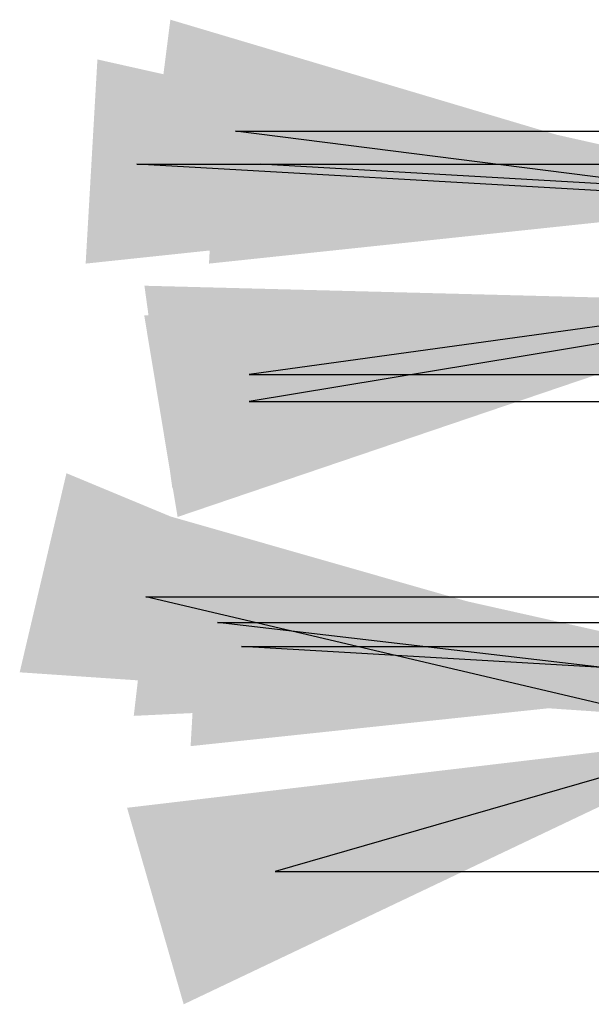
# Model space of a CAD drawing. Header units: metres. Extents: x 175829 to 176206141, y 407048 to 407918896.
# Tile 135 of 147: x 180700.31 to 180703.07, y 407268.55 to 407273.29. Entities that reach past the tile are written whole.
import ezdxf

# ---------------------------------------------------------------- set-up
doc = ezdxf.new("R2010")
doc.units = ezdxf.units.M
doc.header["$LTSCALE"] = 0.2
doc.layers.add('N-GW-TI_AFWERKING_TERREIN_GROND-A', color=94, linetype='Continuous', lineweight=13)
doc.layers.add('X-XX-AL-TEKSTEN_LEGENTA-T', color=7, linetype='Continuous')
doc.styles.add('NLCS 2.5 mm', font='isocpeur.ttf', dxfattribs={"height": 2.5})
doc.dimstyles.new('NLCS-ARROW', dxfattribs={"dimtxt": 2.5, "dimasz": 3, "dimexe": 1.25, "dimexo": 0.625, "dimgap": 0.75, "dimtad": 1, "dimzin": 0, "dimdsep": 46, "dimtxsty": 'NLCS 2.5 mm', "dimcen": 0, "dimdle": 1, "dimclrd": 1, "dimclre": 251, "dimclrt": 7, "dimazin": 0, "dimtfac": 1, "dimtmove": 1, "dimatfit": 3, "dimfxl": 1, "dimtfillclr": 7, "dimtolj": 1, "dimtzin": 0, "dimarcsym": 0})

msp = doc.modelspace()

# ---------------------------------------------------------------- leaders
at = {"layer": 'N-GW-TI_AFWERKING_TERREIN_GROND-A', "annotation_type": 0, "has_hookline": 1, "hookline_direction": 0, "text_width": 1.02}
msp.add_leader([(180703.8449, 407269.8511), (180701.5405, 407269.1868), (180704.5405, 407269.1868)], dimstyle='NLCS-ARROW', override={"dimscale": 0}, dxfattribs=at)
at = {"layer": 'X-XX-AL-TEKSTEN_LEGENTA-T', "annotation_type": 0, "has_hookline": 1, "hookline_direction": 0}
for points, text_width in [([(180703.9485, 407272.4274), (180701.3495, 407272.7577), (180704.3495, 407272.7577)], 1.12), ([(180703.6493, 407272.4384), (180700.8722, 407272.5983), (180703.8722, 407272.5983)], 0.695), ([(180704.2443, 407272.4384), (180701.4672, 407272.5983), (180704.4672, 407272.5983)], 0.695), ([(180703.3409, 407269.9411), (180700.9168, 407270.5108), (180703.9168, 407270.5108)], 1.3725), ([(180703.8949, 407270.0811), (180701.2623, 407270.3869), (180704.2623, 407270.3869)], 0.935), ([(180704.1557, 407270.1111), (180701.3785, 407270.2711), (180704.3785, 407270.2711)], 0.695)]:
    msp.add_leader(points, dimstyle='NLCS-ARROW', override={"dimscale": 0}, dxfattribs=dict(at, text_width=text_width))
at = {"layer": 'X-XX-AL-TEKSTEN_LEGENTA-T', "color": 7, "annotation_type": 0, "has_hookline": 1, "hookline_direction": 0}
for points, text_width in [([(180703.9487, 407271.9334), (180701.4154, 407271.5838), (180704.4154, 407271.5838)], 0.56), ([(180703.9486, 407271.8734), (180701.4154, 407271.4538), (180704.4154, 407271.4538)], 0.92)]:
    msp.add_leader(points, dimstyle='NLCS-ARROW', override={"dimscale": 0}, dxfattribs=dict(at, text_width=text_width))

doc.saveas('drawing.dxf')
